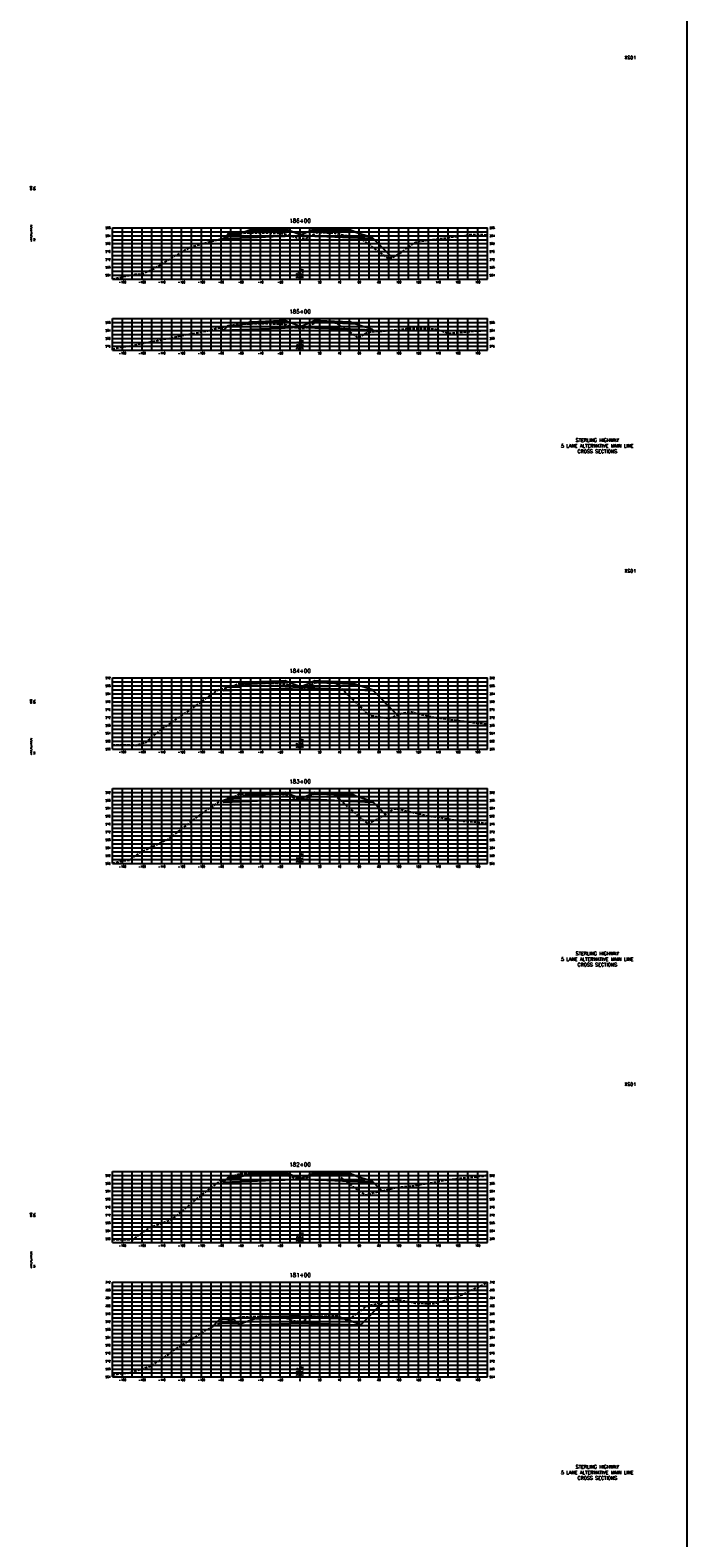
# Model space of a CAD drawing. Extents: x 37 to 10140, y -1968 to 9206.
# Tile 57 of 105: x 2957 to 3622, y 3597 to 5124. Entities that reach past the tile are written whole.
import ezdxf
from ezdxf.enums import TextEntityAlignment as Align

# ---------------------------------------------------------------- set-up
doc = ezdxf.new("R2010")
doc.units = 0
doc.header["$LTSCALE"] = 20
doc.header["$MEASUREMENT"] = 0
doc.linetypes.add('HIDDEN_050%', pattern=[0.1875, 0.125, -0.0625])
doc.layers.get('0').update_dxf_attribs({"color": 101})
for name, color, linetype in [('S-AT-TXT175', 6, 'Continuous'), ('S-AT-TXT80', 1, 'Continuous'), ('XDATUM', 3, 'Continuous'), ('XEG', 1, 'HIDDEN_050%'), ('XFG', 2, 'Continuous'), ('XGRID', 251, 'Continuous'), ('XGRIDT', 2, 'Continuous'), ('XREF-BORDER', 7, 'Continuous')]:
    doc.layers.add(name, color=color, linetype=linetype)
doc.styles.add('L100', font='simplex.shx', dxfattribs={"height": 2})
doc.styles.add('L175', font='ROMANSM.shx', dxfattribs={"height": 3.5})
doc.styles.add('L80', font='ROMANSM.shx', dxfattribs={"height": 1.6})

# ---------------------------------------------------------------- blocks, each defined once
blk = doc.blocks.new('03025_00_att1')
at = {"layer": 'S-AT-TXT175', "style": 'L175'}
for tag, p in [('NUM', (32.402, 20.822)), ('LINE1', (30.64, 1.444)), ('LINE2', (30.64, 1.161)), ('LINE3', (30.64, 0.877))]:
    blk.add_attdef(tag, text='', height=0.175, dxfattribs=at).set_placement(p, align=Align.CENTER)
at = {"layer": 'S-AT-TXT80', "style": 'L80'}
for tag, p in [('DESIGNED', (2.094, 14.201)), ('CHECKED', (2.265, 14.201)), ('DRAFTED', (2.436, 14.201)), ('PCTB', (2.094, 11.605)), ('PSCALE', (2.265, 11.605)), ('PVIEW', (2.436, 11.605))]:
    blk.add_attdef(tag, p, '', height=0.08, rotation=90, dxfattribs=at)

msp = doc.modelspace()

# ---------------------------------------------------------------- linework, layer by layer
msp.add_line((3621.8, 5156.3), (3621.8, -1967.9))
at = {"layer": 'XDATUM', "flags": 128}
for points in [[(3152.2, 4913.4), (3152.4, 4913.2), (3179, 4914.2), (3211, 4915.5), (3215, 4915.7), (3230, 4916.3), (3245, 4915.7), (3249, 4915.5), (3281, 4914.2), (3303, 4913.3), (3303, 4914.2), (3323.4, 4893.9)], [(3149.6, 4823), (3152.4, 4820.2), (3179, 4821.2), (3211, 4822.5), (3215, 4822.7), (3230, 4823.3), (3245, 4822.7), (3249, 4822.5), (3281, 4821.2), (3303, 4820.3), (3303, 4821.2), (3305.3, 4818.9)], [(3150.5, 4457.1), (3152.4, 4455.2), (3179, 4456.2), (3211, 4457.5), (3215, 4457.7), (3230, 4458.3), (3245, 4457.7), (3249, 4457.5), (3281, 4456.2), (3303, 4455.3), (3303, 4456.2), (3328.7, 4430.5)], [(3150.7, 4343.9), (3152.4, 4342.2), (3179, 4343.2), (3211, 4344.5), (3215, 4344.7), (3230, 4345.3), (3245, 4344.7), (3249, 4344.5), (3281, 4343.2), (3303, 4342.3), (3303, 4343.2), (3316.5, 4329.8)], [(3150.6, 3959), (3152.4, 3957.2), (3179, 3958.2), (3211, 3959.5), (3215, 3959.7), (3230, 3960.3), (3245, 3959.7), (3249, 3959.5), (3281, 3958.2), (3303, 3957.3), (3303, 3958.2), (3312.8, 3948.4)], [(3141.2, 3810.9), (3150, 3819.7), (3150, 3814.7), (3167.2, 3814), (3168, 3813.2), (3168, 3812.3), (3190, 3813.2), (3230, 3814.5), (3270, 3813.2), (3292, 3812.3), (3292, 3813.2), (3314.7, 3836)]]:
    msp.add_lwpolyline(points, dxfattribs=at)
at = {"layer": 'XEG', "flags": 128}
for points in [[(3040, 4872.2), (3056.5, 4875.8), (3062.9, 4877), (3070.4, 4877.4), (3082.1, 4882.8), (3118.7, 4904.5), (3119, 4904.8), (3119.2, 4904.8), (3156.7, 4914.6), (3157, 4914.7), (3157.1, 4914.7), (3166.7, 4918.2), (3166.8, 4918.3), (3170.2, 4918.7), (3176.2, 4918.8), (3189.3, 4919.1), (3190.4, 4919.1), (3201.3, 4918.7), (3209.9, 4918.3), (3212.2, 4918.1), (3214.1, 4917.9), (3225.9, 4914.2), (3226.5, 4914), (3230, 4913.8), (3235.7, 4913.3), (3235.8, 4913.3), (3236.1, 4913.5), (3247.1, 4919.2), (3264.7, 4919), (3265, 4919), (3265.4, 4918.6), (3265.8, 4918.5), (3291.8, 4913.6), (3293.7, 4911.5), (3318.7, 4893.2), (3324, 4893.9), (3336.2, 4901.8), (3347.3, 4909.6), (3350.8, 4910.3), (3398.7, 4916.6), (3401.9, 4917.2), (3402.6, 4917.3), (3420, 4917)], [(3040, 4801.4), (3071.7, 4807.2), (3072.8, 4807.4), (3080.1, 4808.9), (3101.8, 4813), (3104.2, 4813.5), (3110.7, 4815), (3121.8, 4817.1), (3127.6, 4818.1), (3136.1, 4819.8), (3144.4, 4822), (3147.1, 4822.4), (3158.8, 4825.1), (3159.2, 4825.2), (3159.4, 4825.3), (3159.7, 4825.3), (3165.2, 4826.2), (3167.1, 4826.4), (3168.3, 4826.5), (3176.5, 4826.8), (3185.1, 4827.1), (3190, 4827.2), (3192.1, 4827.2), (3204.1, 4826.7), (3209.9, 4826.5), (3210.2, 4826.5), (3214.5, 4826.1), (3223.7, 4823.4), (3227.1, 4822.5), (3230, 4822.5), (3233.4, 4822.5), (3235.6, 4822.4), (3243, 4826.6), (3245.5, 4828), (3261.7, 4828.1), (3266, 4828.2), (3267.6, 4826.9), (3288.6, 4812.6), (3289.6, 4813.1), (3295.8, 4816.8), (3299.1, 4818.5), (3299.8, 4818.6), (3317.5, 4819.7), (3336.1, 4821.9), (3337.5, 4821.8), (3338, 4821.9), (3362.3, 4822.2), (3367.4, 4821.4), (3380.4, 4817.4), (3381.7, 4817.3), (3407.9, 4819.6), (3420, 4820.1)], [(3040, 4400.2), (3057.1, 4400.4), (3061.2, 4400.2), (3063.5, 4399.7), (3074.3, 4403.1), (3087.2, 4414.3), (3091.8, 4417.4), (3119.2, 4436.3), (3122.3, 4438.6), (3123.6, 4439.3), (3123.9, 4439.7), (3125, 4440.4), (3147.8, 4456.5), (3152.4, 4457.5), (3155.9, 4458.3), (3161, 4459.9), (3166.9, 4461.9), (3169.6, 4462.3), (3170.1, 4462.4), (3172.6, 4462.5), (3189.8, 4463.1), (3201.4, 4462.7), (3209.7, 4462.5), (3211.6, 4462.3), (3214.9, 4462), (3220.4, 4460.5), (3227.6, 4458.3), (3230, 4458.2), (3230.9, 4458.1), (3235.1, 4458.1), (3240.8, 4461), (3245.6, 4463.3), (3263.5, 4463.5), (3265.4, 4463.5), (3298.4, 4431.5), (3299.4, 4430.6), (3300.1, 4430.3), (3317.6, 4427.5), (3320.5, 4427.2), (3334.4, 4432.8), (3343, 4433.7), (3349.1, 4431.9), (3368.1, 4427.7), (3402.1, 4423.5), (3407.3, 4422.5), (3409.8, 4422.5), (3417.1, 4421.6), (3420, 4421.5)], [(3040, 4280.5), (3050.8, 4283.1), (3057.3, 4283.5), (3067.7, 4290.9), (3068.5, 4291.5), (3076, 4295.1), (3097.5, 4305.4), (3099, 4306.4), (3117, 4320.4), (3125.2, 4326.8), (3126.8, 4328.1), (3130.8, 4330.8), (3149.7, 4343.6), (3154.6, 4344.9), (3155.7, 4345.1), (3157.9, 4345.9), (3167.5, 4349.9), (3169.6, 4350.3), (3170, 4350.4), (3173.7, 4350.6), (3189.8, 4351.1), (3200.4, 4350.8), (3209.8, 4350.4), (3213.4, 4350.1), (3214.4, 4350), (3215.8, 4349.5), (3227.1, 4345.6), (3228.1, 4345.6), (3230, 4345.4), (3234.2, 4345.1), (3244.5, 4350.9), (3245.8, 4351.7), (3250.5, 4351.6), (3263, 4350.9), (3289.7, 4327.6), (3298.7, 4320.3), (3313.3, 4327.6), (3318.2, 4330.9), (3325.4, 4335.6), (3328.2, 4335.5), (3359.9, 4328.3), (3363.1, 4327.8), (3369.5, 4327), (3388.9, 4324), (3395.4, 4323.1), (3420, 4320.9)], [(3040, 3899.3), (3059.6, 3899.1), (3060.5, 3899.2), (3063.7, 3901.5), (3078.6, 3911.7), (3100.4, 3919.7), (3102.6, 3921.6), (3105.4, 3923.8), (3128, 3942.5), (3146.9, 3956.9), (3149.1, 3958.5), (3149.6, 3958.6), (3154.8, 3960.3), (3166.3, 3965.1), (3167.2, 3965.4), (3169.5, 3965.8), (3169.8, 3965.9), (3170.1, 3965.9), (3190.2, 3966.7), (3200.3, 3966.3), (3210, 3966), (3212.1, 3965.8), (3213.2, 3965.7), (3224, 3961.8), (3226.4, 3960.9), (3230, 3960.6), (3232.1, 3960.4), (3233.6, 3960.2), (3235.6, 3961.3), (3245, 3966.8), (3252.8, 3965.6), (3268.5, 3964.1), (3283.9, 3952.5), (3295.7, 3944.4), (3327.7, 3951.9), (3328.1, 3952), (3338.9, 3953), (3342.7, 3953.3), (3376.9, 3959.2), (3389.5, 3961), (3415.9, 3963.5), (3417.1, 3964), (3420, 3965.2)], [(3040, 3761.8), (3048.5, 3763.5), (3055.5, 3764), (3055.6, 3763.9), (3065.7, 3766.9), (3079.7, 3771.2), (3096.9, 3783), (3106.1, 3789.7), (3131.1, 3804.9), (3132.8, 3806.1), (3134.2, 3806.9), (3145, 3813), (3150.7, 3815.1), (3153.3, 3815.9), (3156.1, 3816.5), (3162.2, 3818.5), (3167.4, 3820.4), (3169, 3820.6), (3170.1, 3820.7), (3177.8, 3821), (3190.3, 3821.5), (3203, 3821.1), (3210.1, 3820.8), (3211, 3820.7), (3213.2, 3820.5), (3218.8, 3818.6), (3224.5, 3816.7), (3228.2, 3816.3), (3230, 3816), (3231.7, 3815.7), (3237.2, 3819.4), (3243.2, 3823.6), (3259.7, 3822.8), (3267.6, 3822), (3275, 3818.8), (3278.4, 3817.2), (3283.2, 3820.9), (3298, 3831.8), (3313.2, 3835.7), (3328.1, 3838.3), (3340.3, 3836.5), (3346.4, 3834.7), (3365.5, 3834.2), (3366, 3834.5), (3366.4, 3834.5), (3390.8, 3841.8), (3420, 3855.7)]]:
    msp.add_lwpolyline(points, dxfattribs=at)
at = {"layer": 'XFG', "flags": 128}
for points in [[(3230, 4917), (3218, 4921.8), (3215, 4921.7), (3211, 4921.5), (3179, 4920.2), (3174.4, 4920), (3169, 4918.2), (3169, 4917.2), (3156, 4916.7), (3152.4, 4913.2), (3179, 4914.2), (3211, 4915.5), (3215, 4915.7), (3230, 4916.3), (3230, 4917)], [(3169, 4918.2), (3168, 4918.2), (3168, 4917.9), (3158, 4917.5), (3158, 4917.8), (3157, 4917.8), (3156, 4916.7), (3169, 4917.2), (3169, 4918.2)], [(3168, 4918.2), (3158, 4917.8), (3158, 4917.5), (3168, 4917.9), (3168, 4918.2)], [(3215, 4922), (3211, 4921.8), (3179, 4920.6), (3179, 4921.6), (3174.4, 4920), (3179, 4920.2), (3211, 4921.5), (3215, 4921.7), (3218, 4921.8), (3215, 4923), (3215, 4922)], [(3215, 4923), (3211, 4922.8), (3179, 4921.6), (3179, 4921.2), (3211, 4922.5), (3215, 4922.7), (3215, 4923)], [(3215, 4922.7), (3211, 4922.5), (3179, 4921.2), (3179, 4920.6), (3211, 4921.8), (3215, 4922), (3215, 4922.7)], [(3230, 4917), (3242, 4921.8), (3245, 4921.7), (3249, 4921.5), (3281, 4920.2), (3285.6, 4920), (3303, 4914.2), (3303, 4913.3), (3281, 4914.2), (3249, 4915.5), (3245, 4915.7), (3230, 4916.3)], [(3245, 4923), (3242, 4921.8), (3245, 4921.7), (3249, 4921.5), (3281, 4920.2), (3285.6, 4920), (3281, 4921.6), (3281, 4920.6), (3249, 4921.8), (3245, 4922), (3245, 4923)], [(3245, 4923), (3245, 4922.7), (3249, 4922.5), (3281, 4921.2), (3281, 4921.6), (3249, 4922.8), (3245, 4923)], [(3245, 4922.7), (3245, 4922), (3249, 4921.8), (3281, 4920.6), (3281, 4921.2), (3249, 4922.5), (3245, 4922.7)], [(3152.4, 4913.2), (3152.4, 4913.2), (3152.2, 4913.4)], [(3303, 4914.2), (3303, 4914.2), (3323.4, 4893.9)], [(3230, 4824), (3218, 4828.8), (3215, 4828.7), (3211, 4828.5), (3179, 4827.2), (3174.4, 4827), (3169, 4825.2), (3169, 4824.2), (3156, 4823.7), (3152.4, 4820.2), (3179, 4821.2), (3211, 4822.5), (3215, 4822.7), (3230, 4823.3), (3230, 4824)], [(3215, 4829), (3211, 4828.8), (3179, 4827.6), (3179, 4828.6), (3174.4, 4827), (3179, 4827.2), (3211, 4828.5), (3215, 4828.7), (3218, 4828.8), (3215, 4830), (3215, 4829)], [(3215, 4830), (3211, 4829.8), (3179, 4828.6), (3179, 4828.2), (3211, 4829.5), (3215, 4829.7), (3215, 4830)], [(3215, 4829.7), (3211, 4829.5), (3179, 4828.2), (3179, 4827.6), (3211, 4828.8), (3215, 4829), (3215, 4829.7)], [(3230, 4824), (3242, 4828.8), (3245, 4828.7), (3249, 4828.5), (3281, 4827.2), (3285.6, 4827), (3303, 4821.2), (3303, 4820.3), (3281, 4821.2), (3249, 4822.5), (3245, 4822.7), (3230, 4823.3)], [(3245, 4830), (3242, 4828.8), (3245, 4828.7), (3249, 4828.5), (3281, 4827.2), (3285.6, 4827), (3281, 4828.6), (3281, 4827.6), (3249, 4828.8), (3245, 4829), (3245, 4830)], [(3245, 4830), (3245, 4829.7), (3249, 4829.5), (3281, 4828.2), (3281, 4828.6), (3249, 4829.8), (3245, 4830)], [(3245, 4829.7), (3245, 4829), (3249, 4828.8), (3281, 4827.6), (3281, 4828.2), (3249, 4829.5), (3245, 4829.7)], [(3152.4, 4820.2), (3152.4, 4820.2), (3149.6, 4823)], [(3169, 4825.2), (3168, 4825.2), (3168, 4824.9), (3158, 4824.5), (3158, 4824.8), (3157, 4824.8), (3156, 4823.7), (3169, 4824.2), (3169, 4825.2)], [(3168, 4825.2), (3158, 4824.8), (3158, 4824.5), (3168, 4824.9), (3168, 4825.2)], [(3303, 4821.2), (3303, 4821.2), (3305.3, 4818.9)], [(3230, 4459), (3218, 4463.8), (3215, 4463.7), (3211, 4463.5), (3179, 4462.2), (3174.4, 4462), (3169, 4460.2), (3169, 4459.2), (3156, 4458.7), (3152.4, 4455.2), (3179, 4456.2), (3211, 4457.5), (3215, 4457.7), (3230, 4458.3), (3230, 4459)], [(3169, 4460.2), (3168, 4460.2), (3168, 4459.9), (3158, 4459.5), (3158, 4459.8), (3157, 4459.8), (3156, 4458.7), (3169, 4459.2), (3169, 4460.2)], [(3168, 4460.2), (3158, 4459.8), (3158, 4459.5), (3168, 4459.9), (3168, 4460.2)], [(3215, 4464), (3211, 4463.8), (3179, 4462.6), (3179, 4463.6), (3174.4, 4462), (3179, 4462.2), (3211, 4463.5), (3215, 4463.7), (3218, 4463.8), (3215, 4465), (3215, 4464)], [(3215, 4465), (3211, 4464.8), (3179, 4463.6), (3179, 4463.2), (3211, 4464.5), (3215, 4464.7), (3215, 4465)], [(3215, 4464.7), (3211, 4464.5), (3179, 4463.2), (3179, 4462.6), (3211, 4463.8), (3215, 4464), (3215, 4464.7)], [(3230, 4459), (3242, 4463.8), (3245, 4463.7), (3249, 4463.5), (3281, 4462.2), (3285.6, 4462), (3303, 4456.2), (3303, 4455.3), (3281, 4456.2), (3249, 4457.5), (3245, 4457.7), (3230, 4458.3)], [(3245, 4465), (3242, 4463.8), (3245, 4463.7), (3249, 4463.5), (3281, 4462.2), (3285.6, 4462), (3281, 4463.6), (3281, 4462.6), (3249, 4463.8), (3245, 4464), (3245, 4465)], [(3245, 4465), (3245, 4464.7), (3249, 4464.5), (3281, 4463.2), (3281, 4463.6), (3249, 4464.8), (3245, 4465)], [(3245, 4464.7), (3245, 4464), (3249, 4463.8), (3281, 4462.6), (3281, 4463.2), (3249, 4464.5), (3245, 4464.7)], [(3152.4, 4455.2), (3152.4, 4455.2), (3150.5, 4457.1)], [(3303, 4456.2), (3303, 4456.2), (3328.7, 4430.5)], [(3152.4, 4342.2), (3152.4, 4342.2), (3150.7, 4343.9)], [(3230, 4346), (3218, 4350.8), (3215, 4350.7), (3211, 4350.5), (3179, 4349.2), (3174.4, 4349), (3169, 4347.2), (3169, 4346.2), (3156, 4345.7), (3152.4, 4342.2), (3179, 4343.2), (3211, 4344.5), (3215, 4344.7), (3230, 4345.3), (3230, 4346)], [(3169, 4347.2), (3168, 4347.2), (3168, 4346.9), (3158, 4346.5), (3158, 4346.8), (3157, 4346.8), (3156, 4345.7), (3169, 4346.2), (3169, 4347.2)], [(3168, 4347.2), (3158, 4346.8), (3158, 4346.5), (3168, 4346.9), (3168, 4347.2)], [(3215, 4351), (3211, 4350.8), (3179, 4349.6), (3179, 4350.6), (3174.4, 4349), (3179, 4349.2), (3211, 4350.5), (3215, 4350.7), (3218, 4350.8), (3215, 4352), (3215, 4351)], [(3215, 4352), (3211, 4351.8), (3179, 4350.6), (3179, 4350.2), (3211, 4351.5), (3215, 4351.7), (3215, 4352)], [(3215, 4351.7), (3211, 4351.5), (3179, 4350.2), (3179, 4349.6), (3211, 4350.8), (3215, 4351), (3215, 4351.7)], [(3230, 4346), (3242, 4350.8), (3245, 4350.7), (3249, 4350.5), (3281, 4349.2), (3285.6, 4349), (3303, 4343.2), (3303, 4342.3), (3281, 4343.2), (3249, 4344.5), (3245, 4344.7), (3230, 4345.3)], [(3245, 4352), (3242, 4350.8), (3245, 4350.7), (3249, 4350.5), (3281, 4349.2), (3285.6, 4349), (3281, 4350.6), (3281, 4349.6), (3249, 4350.8), (3245, 4351), (3245, 4352)], [(3245, 4352), (3245, 4351.7), (3249, 4351.5), (3281, 4350.2), (3281, 4350.6), (3249, 4351.8), (3245, 4352)], [(3245, 4351.7), (3245, 4351), (3249, 4350.8), (3281, 4349.6), (3281, 4350.2), (3249, 4351.5), (3245, 4351.7)], [(3303, 4343.2), (3303, 4343.2), (3316.5, 4329.8)], [(3152.4, 3957.2), (3152.4, 3957.2), (3150.6, 3959)], [(3230, 3961), (3218, 3965.8), (3215, 3965.7), (3211, 3965.5), (3179, 3964.2), (3174.4, 3964), (3169, 3962.2), (3169, 3961.2), (3156, 3960.7), (3152.4, 3957.2), (3179, 3958.2), (3211, 3959.5), (3215, 3959.7), (3230, 3960.3), (3230, 3961)], [(3169, 3962.2), (3168, 3962.2), (3168, 3961.9), (3158, 3961.5), (3158, 3961.8), (3157, 3961.8), (3156, 3960.7), (3169, 3961.2), (3169, 3962.2)], [(3168, 3962.2), (3158, 3961.8), (3158, 3961.5), (3168, 3961.9), (3168, 3962.2)], [(3215, 3966), (3211, 3965.8), (3179, 3964.6), (3179, 3965.6), (3174.4, 3964), (3179, 3964.2), (3211, 3965.5), (3215, 3965.7), (3218, 3965.8), (3215, 3967), (3215, 3966)], [(3215, 3967), (3211, 3966.8), (3179, 3965.6), (3179, 3965.2), (3211, 3966.5), (3215, 3966.7), (3215, 3967)], [(3215, 3966.7), (3211, 3966.5), (3179, 3965.2), (3179, 3964.6), (3211, 3965.8), (3215, 3966), (3215, 3966.7)], [(3230, 3961), (3242, 3965.8), (3245, 3965.7), (3249, 3965.5), (3281, 3964.2), (3285.6, 3964), (3303, 3958.2), (3303, 3957.3), (3281, 3958.2), (3249, 3959.5), (3245, 3959.7), (3230, 3960.3)], [(3245, 3967), (3242, 3965.8), (3245, 3965.7), (3249, 3965.5), (3281, 3964.2), (3285.6, 3964), (3281, 3965.6), (3281, 3964.6), (3249, 3965.8), (3245, 3966), (3245, 3967)], [(3245, 3967), (3245, 3966.7), (3249, 3966.5), (3281, 3965.2), (3281, 3965.6), (3249, 3966.8), (3245, 3967)], [(3245, 3966.7), (3245, 3966), (3249, 3965.8), (3281, 3964.6), (3281, 3965.2), (3249, 3966.5), (3245, 3966.7)], [(3303, 3958.2), (3303, 3958.2), (3312.8, 3948.4)], [(3292, 3813.2), (3292, 3813.2), (3314.7, 3836)], [(3150, 3819.7), (3150, 3819.7), (3141.2, 3810.9)], [(3150, 3819.7), (3150, 3818.7), (3163, 3818.2), (3162, 3819.2), (3161, 3819.3), (3161, 3818.9), (3151, 3819.3), (3151, 3819.7), (3150, 3819.7)], [(3150, 3818.7), (3150, 3814.7), (3167.2, 3814), (3163, 3818.2), (3150, 3818.7)], [(3151, 3819.7), (3151, 3819.3), (3161, 3818.9), (3161, 3819.3), (3151, 3819.7)], [(3230, 3820.5), (3190, 3819.2), (3185.4, 3819), (3168, 3813.2), (3168, 3812.3), (3190, 3813.2), (3230, 3814.5)], [(3230, 3820.8), (3190, 3819.6), (3190, 3820.6), (3185.4, 3819), (3190, 3819.2), (3230, 3820.5)], [(3230, 3821.8), (3190, 3820.6), (3190, 3820.2), (3230, 3821.5)], [(3230, 3821.5), (3190, 3820.2), (3190, 3819.6), (3230, 3820.8)], [(3230, 3821.8), (3270, 3820.6), (3270, 3820.2), (3230, 3821.5)], [(3230, 3821.5), (3270, 3820.2), (3270, 3819.6), (3230, 3820.8)], [(3230, 3820.8), (3270, 3819.6), (3270, 3820.6), (3274.6, 3819), (3270, 3819.2), (3230, 3820.5)], [(3230, 3820.5), (3270, 3819.2), (3274.6, 3819), (3292, 3813.2), (3292, 3812.3), (3270, 3813.2), (3230, 3814.5)], [(3168, 3813.2), (3167.2, 3814)]]:
    msp.add_lwpolyline(points, dxfattribs=at)
at = {"layer": 'XGRID'}
for p, q in [((3040, 4872), (3040, 4924)), ((3040, 4924), (3420, 4924)), ((3040, 4920), (3420, 4920)), ((3050, 4872), (3050, 4924)), ((3060, 4872), (3060, 4924)), ((3070, 4872), (3070, 4924)), ((3080, 4872), (3080, 4924)), ((3090, 4872), (3090, 4924)), ((3100, 4872), (3100, 4924)), ((3110, 4872), (3110, 4924)), ((3120, 4872), (3120, 4924)), ((3130, 4872), (3130, 4924)), ((3140, 4872), (3140, 4924)), ((3150, 4872), (3150, 4924)), ((3160, 4872), (3160, 4924)), ((3170, 4872), (3170, 4924)), ((3180, 4872), (3180, 4924)), ((3190, 4872), (3190, 4924)), ((3200, 4872), (3200, 4924)), ((3210, 4872), (3210, 4924)), ((3220, 4872), (3220, 4924)), ((3230, 4872), (3230, 4924)), ((3240, 4872), (3240, 4924)), ((3250, 4872), (3250, 4924)), ((3260, 4872), (3260, 4924)), ((3270, 4872), (3270, 4924)), ((3280, 4872), (3280, 4924)), ((3290, 4872), (3290, 4924)), ((3300, 4872), (3300, 4924)), ((3310, 4872), (3310, 4924)), ((3320, 4872), (3320, 4924)), ((3330, 4872), (3330, 4924)), ((3340, 4872), (3340, 4924)), ((3350, 4872), (3350, 4924)), ((3360, 4872), (3360, 4924)), ((3370, 4872), (3370, 4924)), ((3380, 4872), (3380, 4924)), ((3390, 4872), (3390, 4924)), ((3400, 4872), (3400, 4924)), ((3410, 4872), (3410, 4924)), ((3420, 4872), (3420, 4924)), ((3040, 4916), (3420, 4916)), ((3040, 4912), (3420, 4912)), ((3040, 4908), (3420, 4908)), ((3040, 4904), (3420, 4904)), ((3040, 4900), (3420, 4900)), ((3040, 4896), (3420, 4896)), ((3040, 4892), (3420, 4892)), ((3040, 4888), (3420, 4888)), ((3040, 4884), (3420, 4884)), ((3040, 4880), (3420, 4880)), ((3040, 4876), (3420, 4876)), ((3040, 4872), (3420, 4872)), ((3040, 4800), (3040, 4832)), ((3040, 4832), (3420, 4832)), ((3040, 4828), (3420, 4828)), ((3050, 4800), (3050, 4832)), ((3060, 4800), (3060, 4832)), ((3070, 4800), (3070, 4832)), ((3080, 4800), (3080, 4832)), ((3090, 4800), (3090, 4832)), ((3100, 4800), (3100, 4832)), ((3110, 4800), (3110, 4832)), ((3120, 4800), (3120, 4832)), ((3130, 4800), (3130, 4832)), ((3140, 4800), (3140, 4832)), ((3150, 4800), (3150, 4832)), ((3160, 4800), (3160, 4832)), ((3170, 4800), (3170, 4832)), ((3180, 4800), (3180, 4832)), ((3190, 4800), (3190, 4832)), ((3200, 4800), (3200, 4832)), ((3210, 4800), (3210, 4832)), ((3220, 4800), (3220, 4832)), ((3230, 4800), (3230, 4832)), ((3240, 4800), (3240, 4832)), ((3250, 4800), (3250, 4832)), ((3260, 4800), (3260, 4832)), ((3270, 4800), (3270, 4832)), ((3280, 4800), (3280, 4832)), ((3290, 4800), (3290, 4832)), ((3300, 4800), (3300, 4832)), ((3310, 4800), (3310, 4832)), ((3320, 4800), (3320, 4832)), ((3330, 4800), (3330, 4832)), ((3340, 4800), (3340, 4832)), ((3350, 4800), (3350, 4832)), ((3360, 4800), (3360, 4832)), ((3370, 4800), (3370, 4832)), ((3380, 4800), (3380, 4832)), ((3390, 4800), (3390, 4832)), ((3400, 4800), (3400, 4832)), ((3410, 4800), (3410, 4832)), ((3420, 4800), (3420, 4832)), ((3040, 4824), (3420, 4824)), ((3040, 4820), (3420, 4820)), ((3040, 4816), (3420, 4816)), ((3040, 4812), (3420, 4812)), ((3040, 4808), (3420, 4808)), ((3040, 4804), (3420, 4804)), ((3040, 4800), (3420, 4800)), ((3040, 4396), (3040, 4468)), ((3040, 4468), (3420, 4468)), ((3040, 4464), (3420, 4464)), ((3040, 4460), (3420, 4460)), ((3050, 4396), (3050, 4468)), ((3060, 4396), (3060, 4468)), ((3070, 4396), (3070, 4468)), ((3080, 4396), (3080, 4468)), ((3090, 4396), (3090, 4468)), ((3100, 4396), (3100, 4468)), ((3110, 4396), (3110, 4468)), ((3120, 4396), (3120, 4468)), ((3130, 4396), (3130, 4468)), ((3140, 4396), (3140, 4468)), ((3150, 4396), (3150, 4468)), ((3160, 4396), (3160, 4468)), ((3170, 4396), (3170, 4468)), ((3180, 4396), (3180, 4468)), ((3190, 4396), (3190, 4468)), ((3200, 4396), (3200, 4468)), ((3210, 4396), (3210, 4468)), ((3220, 4396), (3220, 4468)), ((3230, 4396), (3230, 4468)), ((3240, 4396), (3240, 4468)), ((3250, 4396), (3250, 4468)), ((3260, 4396), (3260, 4468)), ((3270, 4396), (3270, 4468)), ((3280, 4396), (3280, 4468)), ((3290, 4396), (3290, 4468)), ((3300, 4396), (3300, 4468)), ((3310, 4396), (3310, 4468)), ((3320, 4396), (3320, 4468)), ((3330, 4396), (3330, 4468)), ((3340, 4396), (3340, 4468)), ((3350, 4396), (3350, 4468)), ((3360, 4396), (3360, 4468)), ((3370, 4396), (3370, 4468)), ((3380, 4396), (3380, 4468)), ((3390, 4396), (3390, 4468)), ((3400, 4396), (3400, 4468)), ((3410, 4396), (3410, 4468)), ((3420, 4396), (3420, 4468)), ((3040, 4456), (3420, 4456)), ((3040, 4452), (3420, 4452)), ((3040, 4448), (3420, 4448)), ((3040, 4444), (3420, 4444)), ((3040, 4440), (3420, 4440)), ((3040, 4436), (3420, 4436)), ((3040, 4432), (3420, 4432)), ((3040, 4428), (3420, 4428)), ((3040, 4424), (3420, 4424)), ((3040, 4420), (3420, 4420)), ((3040, 4416), (3420, 4416)), ((3040, 4412), (3420, 4412)), ((3040, 4408), (3420, 4408)), ((3040, 4404), (3420, 4404)), ((3040, 4400), (3420, 4400)), ((3040, 4396), (3420, 4396)), ((3040, 4280), (3040, 4356)), ((3040, 4356), (3420, 4356)), ((3050, 4280), (3050, 4356)), ((3060, 4280), (3060, 4356)), ((3070, 4280), (3070, 4356)), ((3080, 4280), (3080, 4356)), ((3090, 4280), (3090, 4356)), ((3100, 4280), (3100, 4356)), ((3110, 4280), (3110, 4356)), ((3120, 4280), (3120, 4356)), ((3130, 4280), (3130, 4356)), ((3140, 4280), (3140, 4356)), ((3150, 4280), (3150, 4356)), ((3160, 4280), (3160, 4356)), ((3170, 4280), (3170, 4356)), ((3180, 4280), (3180, 4356)), ((3190, 4280), (3190, 4356)), ((3200, 4280), (3200, 4356)), ((3210, 4280), (3210, 4356)), ((3220, 4280), (3220, 4356)), ((3230, 4280), (3230, 4356)), ((3240, 4280), (3240, 4356)), ((3250, 4280), (3250, 4356)), ((3260, 4280), (3260, 4356)), ((3270, 4280), (3270, 4356)), ((3280, 4280), (3280, 4356)), ((3290, 4280), (3290, 4356)), ((3300, 4280), (3300, 4356)), ((3310, 4280), (3310, 4356)), ((3320, 4280), (3320, 4356)), ((3330, 4280), (3330, 4356)), ((3340, 4280), (3340, 4356)), ((3350, 4280), (3350, 4356)), ((3360, 4280), (3360, 4356)), ((3370, 4280), (3370, 4356)), ((3380, 4280), (3380, 4356)), ((3390, 4280), (3390, 4356)), ((3400, 4280), (3400, 4356)), ((3410, 4280), (3410, 4356)), ((3420, 4280), (3420, 4356)), ((3040, 4352), (3420, 4352)), ((3040, 4348), (3420, 4348)), ((3040, 4344), (3420, 4344)), ((3040, 4340), (3420, 4340)), ((3040, 4336), (3420, 4336)), ((3040, 4332), (3420, 4332)), ((3040, 4328), (3420, 4328)), ((3040, 4324), (3420, 4324)), ((3040, 4320), (3420, 4320)), ((3040, 4316), (3420, 4316)), ((3040, 4312), (3420, 4312)), ((3040, 4308), (3420, 4308)), ((3040, 4304), (3420, 4304)), ((3040, 4300), (3420, 4300)), ((3040, 4296), (3420, 4296)), ((3040, 4292), (3420, 4292)), ((3040, 4288), (3420, 4288)), ((3040, 4284), (3420, 4284)), ((3040, 4280), (3420, 4280)), ((3040, 3896), (3040, 3968)), ((3040, 3968), (3420, 3968)), ((3040, 3964), (3420, 3964)), ((3040, 3960), (3420, 3960)), ((3040, 3956), (3420, 3956)), ((3050, 3896), (3050, 3968)), ((3060, 3896), (3060, 3968)), ((3070, 3896), (3070, 3968)), ((3080, 3896), (3080, 3968)), ((3090, 3896), (3090, 3968)), ((3100, 3896), (3100, 3968)), ((3110, 3896), (3110, 3968)), ((3120, 3896), (3120, 3968)), ((3130, 3896), (3130, 3968)), ((3140, 3896), (3140, 3968)), ((3150, 3896), (3150, 3968)), ((3160, 3896), (3160, 3968)), ((3170, 3896), (3170, 3968)), ((3180, 3896), (3180, 3968)), ((3190, 3896), (3190, 3968)), ((3200, 3896), (3200, 3968)), ((3210, 3896), (3210, 3968)), ((3220, 3896), (3220, 3968)), ((3230, 3896), (3230, 3968)), ((3240, 3896), (3240, 3968)), ((3250, 3896), (3250, 3968)), ((3260, 3896), (3260, 3968)), ((3270, 3896), (3270, 3968)), ((3280, 3896), (3280, 3968)), ((3290, 3896), (3290, 3968)), ((3300, 3896), (3300, 3968)), ((3310, 3896), (3310, 3968)), ((3320, 3896), (3320, 3968)), ((3330, 3896), (3330, 3968)), ((3340, 3896), (3340, 3968)), ((3350, 3896), (3350, 3968)), ((3360, 3896), (3360, 3968)), ((3370, 3896), (3370, 3968)), ((3380, 3896), (3380, 3968)), ((3390, 3896), (3390, 3968)), ((3400, 3896), (3400, 3968)), ((3410, 3896), (3410, 3968)), ((3420, 3896), (3420, 3968)), ((3040, 3952), (3420, 3952)), ((3040, 3948), (3420, 3948)), ((3040, 3944), (3420, 3944)), ((3040, 3940), (3420, 3940)), ((3040, 3936), (3420, 3936)), ((3040, 3932), (3420, 3932)), ((3040, 3928), (3420, 3928)), ((3040, 3924), (3420, 3924)), ((3040, 3920), (3420, 3920)), ((3040, 3916), (3420, 3916)), ((3040, 3912), (3420, 3912)), ((3040, 3908), (3420, 3908)), ((3040, 3904), (3420, 3904)), ((3040, 3900), (3420, 3900)), ((3040, 3896), (3420, 3896)), ((3040, 3760), (3040, 3856)), ((3040, 3856), (3420, 3856)), ((3040, 3852), (3420, 3852)), ((3050, 3760), (3050, 3856)), ((3060, 3760), (3060, 3856)), ((3070, 3760), (3070, 3856)), ((3080, 3760), (3080, 3856)), ((3090, 3760), (3090, 3856)), ((3100, 3760), (3100, 3856)), ((3110, 3760), (3110, 3856)), ((3120, 3760), (3120, 3856)), ((3130, 3760), (3130, 3856)), ((3140, 3760), (3140, 3856)), ((3150, 3760), (3150, 3856)), ((3160, 3760), (3160, 3856)), ((3170, 3760), (3170, 3856)), ((3180, 3760), (3180, 3856)), ((3190, 3760), (3190, 3856)), ((3200, 3760), (3200, 3856)), ((3210, 3760), (3210, 3856)), ((3220, 3760), (3220, 3856)), ((3230, 3760), (3230, 3856)), ((3240, 3760), (3240, 3856)), ((3250, 3760), (3250, 3856)), ((3260, 3760), (3260, 3856)), ((3270, 3760), (3270, 3856)), ((3280, 3760), (3280, 3856)), ((3290, 3760), (3290, 3856)), ((3300, 3760), (3300, 3856)), ((3310, 3760), (3310, 3856)), ((3320, 3760), (3320, 3856)), ((3330, 3760), (3330, 3856)), ((3340, 3760), (3340, 3856)), ((3350, 3760), (3350, 3856)), ((3360, 3760), (3360, 3856)), ((3370, 3760), (3370, 3856)), ((3380, 3760), (3380, 3856)), ((3390, 3760), (3390, 3856)), ((3400, 3760), (3400, 3856)), ((3410, 3760), (3410, 3856)), ((3420, 3760), (3420, 3856)), ((3040, 3848), (3420, 3848)), ((3040, 3844), (3420, 3844)), ((3040, 3840), (3420, 3840)), ((3040, 3836), (3420, 3836)), ((3040, 3832), (3420, 3832)), ((3040, 3828), (3420, 3828)), ((3040, 3824), (3420, 3824)), ((3040, 3820), (3420, 3820)), ((3040, 3816), (3420, 3816)), ((3040, 3812), (3420, 3812)), ((3040, 3808), (3420, 3808)), ((3040, 3804), (3420, 3804)), ((3040, 3800), (3420, 3800)), ((3040, 3796), (3420, 3796)), ((3040, 3792), (3420, 3792)), ((3040, 3788), (3420, 3788)), ((3040, 3784), (3420, 3784)), ((3040, 3780), (3420, 3780)), ((3040, 3776), (3420, 3776)), ((3040, 3772), (3420, 3772)), ((3040, 3768), (3420, 3768)), ((3040, 3764), (3420, 3764)), ((3040, 3760), (3420, 3760))]:
    msp.add_line(p, q, dxfattribs=at)

# ---------------------------------------------------------------- block references
at = {"layer": 'XREF-BORDER'}
ref = msp.add_blockref('03025_00_att1', (2916.4, 4678.2), dxfattribs=dict(at, xscale=20, yscale=20, zscale=20))
ref.add_attrib('LINE1', 'STERLING HIGHWAY', dxfattribs={"layer": 'S-AT-TXT175', "height": 3.5, "style": 'L175'}).set_placement((3531.1, 4707.1), align=Align.CENTER)
ref.add_attrib('LINE2', '5 LANE ALTERNATIVE MAIN LINE', dxfattribs={"layer": 'S-AT-TXT175', "height": 3.5, "style": 'L175'}).set_placement((3531.1, 4701.4), align=Align.CENTER)
ref.add_attrib('LINE3', 'CROSS SECTIONS', dxfattribs={"layer": 'S-AT-TXT175', "height": 3.5, "style": 'L175'}).set_placement((3531.1, 4695.8), align=Align.CENTER)
ref.add_attrib('NUM', 'XS01', dxfattribs={"layer": 'S-AT-TXT175', "height": 3.5, "style": 'L175'}).set_placement((3564.5, 5094.7), align=Align.CENTER)
ref.add_attrib('DESIGNED', 'CAB', (2958.3, 4962.2), dxfattribs={"layer": 'S-AT-TXT80', "height": 1.6, "rotation": 90, "style": 'L80'})
ref.add_attrib('CHECKED', 'DRL', (2961.7, 4962.2), dxfattribs={"layer": 'S-AT-TXT80', "height": 1.6, "rotation": 90, "style": 'L80'})
ref.add_attrib('PCTB', 'adot_hs,adot_fs', (2958.3, 4910.3), dxfattribs={"layer": 'S-AT-TXT80', "height": 1.6, "rotation": 90, "style": 'L80'})
ref.add_attrib('PSCALE', '1:1', (2961.7, 4910.3), dxfattribs={"layer": 'S-AT-TXT80', "height": 1.6, "rotation": 90, "style": 'L80'})
ref = msp.add_blockref('03025_00_att1', (2916.4, 4158.2), dxfattribs=dict(at, xscale=20, yscale=20, zscale=20))
ref.add_attrib('LINE1', 'STERLING HIGHWAY', dxfattribs={"layer": 'S-AT-TXT175', "height": 3.5, "style": 'L175'}).set_placement((3531.1, 4187.1), align=Align.CENTER)
ref.add_attrib('LINE2', '5 LANE ALTERNATIVE MAIN LINE', dxfattribs={"layer": 'S-AT-TXT175', "height": 3.5, "style": 'L175'}).set_placement((3531.1, 4181.4), align=Align.CENTER)
ref.add_attrib('LINE3', 'CROSS SECTIONS', dxfattribs={"layer": 'S-AT-TXT175', "height": 3.5, "style": 'L175'}).set_placement((3531.1, 4175.8), align=Align.CENTER)
ref.add_attrib('NUM', 'XS01', dxfattribs={"layer": 'S-AT-TXT175', "height": 3.5, "style": 'L175'}).set_placement((3564.5, 4574.7), align=Align.CENTER)
ref.add_attrib('DESIGNED', 'CAB', (2958.3, 4442.2), dxfattribs={"layer": 'S-AT-TXT80', "height": 1.6, "rotation": 90, "style": 'L80'})
ref.add_attrib('CHECKED', 'DRL', (2961.7, 4442.2), dxfattribs={"layer": 'S-AT-TXT80', "height": 1.6, "rotation": 90, "style": 'L80'})
ref.add_attrib('PCTB', 'adot_hs,adot_fs', (2958.3, 4390.3), dxfattribs={"layer": 'S-AT-TXT80', "height": 1.6, "rotation": 90, "style": 'L80'})
ref.add_attrib('PSCALE', '1:1', (2961.7, 4390.3), dxfattribs={"layer": 'S-AT-TXT80', "height": 1.6, "rotation": 90, "style": 'L80'})
ref = msp.add_blockref('03025_00_att1', (2916.4, 3638.2), dxfattribs=dict(at, xscale=20, yscale=20, zscale=20))
ref.add_attrib('LINE1', 'STERLING HIGHWAY', dxfattribs={"layer": 'S-AT-TXT175', "height": 3.5, "style": 'L175'}).set_placement((3531.1, 3667.1), align=Align.CENTER)
ref.add_attrib('LINE2', '5 LANE ALTERNATIVE MAIN LINE', dxfattribs={"layer": 'S-AT-TXT175', "height": 3.5, "style": 'L175'}).set_placement((3531.1, 3661.4), align=Align.CENTER)
ref.add_attrib('LINE3', 'CROSS SECTIONS', dxfattribs={"layer": 'S-AT-TXT175', "height": 3.5, "style": 'L175'}).set_placement((3531.1, 3655.8), align=Align.CENTER)
ref.add_attrib('NUM', 'XS01', dxfattribs={"layer": 'S-AT-TXT175', "height": 3.5, "style": 'L175'}).set_placement((3564.5, 4054.7), align=Align.CENTER)
ref.add_attrib('DESIGNED', 'CAB', (2958.3, 3922.2), dxfattribs={"layer": 'S-AT-TXT80', "height": 1.6, "rotation": 90, "style": 'L80'})
ref.add_attrib('CHECKED', 'DRL', (2961.7, 3922.2), dxfattribs={"layer": 'S-AT-TXT80', "height": 1.6, "rotation": 90, "style": 'L80'})
ref.add_attrib('PCTB', 'adot_hs,adot_fs', (2958.3, 3870.3), dxfattribs={"layer": 'S-AT-TXT80', "height": 1.6, "rotation": 90, "style": 'L80'})
ref.add_attrib('PSCALE', '1:1', (2961.7, 3870.3), dxfattribs={"layer": 'S-AT-TXT80', "height": 1.6, "rotation": 90, "style": 'L80'})

# ---------------------------------------------------------------- texts
at = {"layer": 'XGRIDT', "style": 'L100'}
for s, p in [('186+00', (3230, 4928)), ('185+00', (3230, 4836)), ('184+00', (3230, 4472)), ('183+00', (3230, 4360)), ('182+00', (3230, 3972)), ('181+00', (3230, 3860))]:
    msp.add_text(s, height=4, dxfattribs=at).set_placement(p, align=Align.BOTTOM_CENTER)
for s, p in [('288', (3038, 4924)), ('284', (3038, 4916)), ('280', (3038, 4908)), ('276', (3038, 4900)), ('272', (3038, 4892)), ('268', (3038, 4884)), ('264', (3038, 4876)), ('288', (3038, 4828)), ('284', (3038, 4820)), ('280', (3038, 4812)), ('276', (3038, 4804)), ('292', (3038, 4468)), ('288', (3038, 4460)), ('284', (3038, 4452)), ('280', (3038, 4444)), ('276', (3038, 4436)), ('272', (3038, 4428)), ('268', (3038, 4420)), ('264', (3038, 4412)), ('260', (3038, 4404)), ('256', (3038, 4396)), ('292', (3038, 4352)), ('288', (3038, 4344)), ('284', (3038, 4336)), ('280', (3038, 4328)), ('276', (3038, 4320)), ('272', (3038, 4312)), ('268', (3038, 4304)), ('264', (3038, 4296)), ('260', (3038, 4288)), ('256', (3038, 4280)), ('292', (3038, 3964)), ('288', (3038, 3956)), ('284', (3038, 3948)), ('280', (3038, 3940)), ('276', (3038, 3932)), ('272', (3038, 3924)), ('268', (3038, 3916)), ('264', (3038, 3908)), ('260', (3038, 3900)), ('312', (3038, 3856)), ('308', (3038, 3848)), ('304', (3038, 3840)), ('300', (3038, 3832)), ('296', (3038, 3824)), ('292', (3038, 3816)), ('288', (3038, 3808)), ('284', (3038, 3800)), ('280', (3038, 3792)), ('276', (3038, 3784)), ('272', (3038, 3776)), ('268', (3038, 3768)), ('264', (3038, 3760))]:
    msp.add_text(s, height=2, dxfattribs=at).set_placement(p, align=Align.MIDDLE_RIGHT)
for s, p in [('288', (3422, 4924)), ('284', (3422, 4916)), ('280', (3422, 4908)), ('276', (3422, 4900)), ('272', (3422, 4892)), ('268', (3422, 4884)), ('264', (3422, 4876)), ('288', (3422, 4828)), ('284', (3422, 4820)), ('280', (3422, 4812)), ('276', (3422, 4804)), ('292', (3422, 4468)), ('288', (3422, 4460)), ('284', (3422, 4452)), ('280', (3422, 4444)), ('276', (3422, 4436)), ('272', (3422, 4428)), ('268', (3422, 4420)), ('264', (3422, 4412)), ('260', (3422, 4404)), ('256', (3422, 4396)), ('292', (3422, 4352)), ('288', (3422, 4344)), ('284', (3422, 4336)), ('280', (3422, 4328)), ('276', (3422, 4320)), ('272', (3422, 4312)), ('268', (3422, 4304)), ('264', (3422, 4296)), ('260', (3422, 4288)), ('256', (3422, 4280)), ('292', (3422, 3964)), ('288', (3422, 3956)), ('284', (3422, 3948)), ('280', (3422, 3940)), ('276', (3422, 3932)), ('272', (3422, 3924)), ('268', (3422, 3916)), ('264', (3422, 3908)), ('260', (3422, 3900)), ('312', (3422, 3856)), ('308', (3422, 3848)), ('304', (3422, 3840)), ('300', (3422, 3832)), ('296', (3422, 3824)), ('292', (3422, 3816)), ('288', (3422, 3808)), ('284', (3422, 3800)), ('280', (3422, 3792)), ('276', (3422, 3784)), ('272', (3422, 3776)), ('268', (3422, 3768)), ('264', (3422, 3760))]:
    msp.add_text(s, height=2, dxfattribs=at).set_placement(p, align=Align.MIDDLE_LEFT)
for s, p in [('282.9', (3229, 4873)), ('285.3', (3229, 4801)), ('287.1', (3229, 4397)), ('288.7', (3229, 4281)), ('290.3', (3229, 3897)), ('292.0', (3229, 3761))]:
    msp.add_text(s, height=2, rotation=90, dxfattribs=at).set_placement(p, align=Align.BOTTOM_LEFT)
for s, p in [('287.42', (3231, 4873)), ('288.92', (3231, 4801)), ('290.42', (3231, 4397)), ('291.92', (3231, 4281)), ('293.42', (3231, 3897)), ('294.92', (3231, 3761))]:
    msp.add_text(s, height=2, rotation=90, dxfattribs=at).set_placement(p, align=Align.TOP_LEFT)
for s, p in [('-180', (3050, 4870)), ('-160', (3070, 4870)), ('-140', (3090, 4870)), ('-120', (3110, 4870)), ('-100', (3130, 4870)), ('-80', (3150, 4870)), ('-60', (3170, 4870)), ('-40', (3190, 4870)), ('-20', (3210, 4870)), ('0', (3230, 4870)), ('20', (3250, 4870)), ('40', (3270, 4870)), ('60', (3290, 4870)), ('80', (3310, 4870)), ('100', (3330, 4870)), ('120', (3350, 4870)), ('140', (3370, 4870)), ('160', (3390, 4870)), ('180', (3410, 4870)), ('-180', (3050, 4798)), ('-160', (3070, 4798)), ('-140', (3090, 4798)), ('-120', (3110, 4798)), ('-100', (3130, 4798)), ('-80', (3150, 4798)), ('-60', (3170, 4798)), ('-40', (3190, 4798)), ('-20', (3210, 4798)), ('0', (3230, 4798)), ('20', (3250, 4798)), ('40', (3270, 4798)), ('60', (3290, 4798)), ('80', (3310, 4798)), ('100', (3330, 4798)), ('120', (3350, 4798)), ('140', (3370, 4798)), ('160', (3390, 4798)), ('180', (3410, 4798)), ('-180', (3050, 4394)), ('-160', (3070, 4394)), ('-140', (3090, 4394)), ('-120', (3110, 4394)), ('-100', (3130, 4394)), ('-80', (3150, 4394)), ('-60', (3170, 4394)), ('-40', (3190, 4394)), ('-20', (3210, 4394)), ('0', (3230, 4394)), ('20', (3250, 4394)), ('40', (3270, 4394)), ('60', (3290, 4394)), ('80', (3310, 4394)), ('100', (3330, 4394)), ('120', (3350, 4394)), ('140', (3370, 4394)), ('160', (3390, 4394)), ('180', (3410, 4394)), ('-180', (3050, 4278)), ('-160', (3070, 4278)), ('-140', (3090, 4278)), ('-120', (3110, 4278)), ('-100', (3130, 4278)), ('-80', (3150, 4278)), ('-60', (3170, 4278)), ('-40', (3190, 4278)), ('-20', (3210, 4278)), ('0', (3230, 4278)), ('20', (3250, 4278)), ('40', (3270, 4278)), ('60', (3290, 4278)), ('80', (3310, 4278)), ('100', (3330, 4278)), ('120', (3350, 4278)), ('140', (3370, 4278)), ('160', (3390, 4278)), ('180', (3410, 4278)), ('-180', (3050, 3894)), ('-160', (3070, 3894)), ('-140', (3090, 3894)), ('-120', (3110, 3894)), ('-100', (3130, 3894)), ('-80', (3150, 3894)), ('-60', (3170, 3894)), ('-40', (3190, 3894)), ('-20', (3210, 3894)), ('0', (3230, 3894)), ('20', (3250, 3894)), ('40', (3270, 3894)), ('60', (3290, 3894)), ('80', (3310, 3894)), ('100', (3330, 3894)), ('120', (3350, 3894)), ('140', (3370, 3894)), ('160', (3390, 3894)), ('180', (3410, 3894)), ('-180', (3050, 3758)), ('-160', (3070, 3758)), ('-140', (3090, 3758)), ('-120', (3110, 3758)), ('-100', (3130, 3758)), ('-80', (3150, 3758)), ('-60', (3170, 3758)), ('-40', (3190, 3758)), ('-20', (3210, 3758)), ('0', (3230, 3758)), ('20', (3250, 3758)), ('40', (3270, 3758)), ('60', (3290, 3758)), ('80', (3310, 3758)), ('100', (3330, 3758)), ('120', (3350, 3758)), ('140', (3370, 3758)), ('160', (3390, 3758)), ('180', (3410, 3758))]:
    msp.add_text(s, height=2, dxfattribs=at).set_placement(p, align=Align.TOP_CENTER)

doc.saveas('drawing.dxf')
